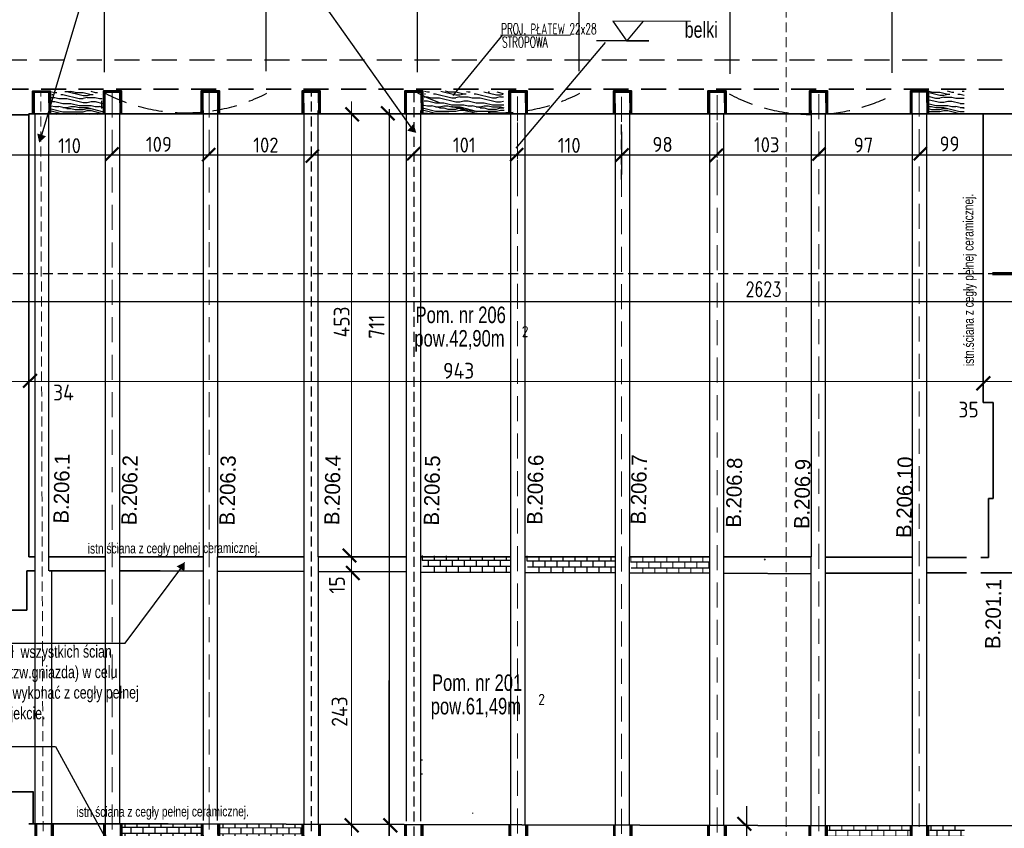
# Model space of a CAD drawing. Header units: millimetres. Extents: x 5545 to 136433, y -146986 to -36607.
# Tile 112 of 159: x 35951 to 36951, y -50574 to -49752. Entities that reach past the tile are written whole.
import ezdxf

# ---------------------------------------------------------------- set-up
doc = ezdxf.new("R2010")
doc.units = ezdxf.units.MM
doc.header["$LTSCALE"] = 8
doc.linetypes.add('VERDECKT', pattern=[9.525, 6.35, -3.175])
for name, color, linetype in [('3 OKNA I DRZWI', 4, 'Continuous'), ('5 WYMIAROWANIE', 253, 'Continuous'), ('Arc_opisy', 18, 'Continuous'), ('WYMIARY', 9, 'Continuous')]:
    doc.layers.add(name, color=color, linetype=linetype)
doc.layers.add('cegły_Nr_Pióra__61', color=7, linetype='Continuous', lineweight=20, true_color=0x6a6a6a)
doc.layers.add('Standard', color=7, linetype='Continuous', lineweight=25)
doc.styles.add('c20', font='simplex.shx', dxfattribs={"width": 0.7})
doc.styles.add('ISOCP', font='ISOCP.SHX')
doc.styles.add('TXT100', font='bikroms.shx', dxfattribs={"width": 0.75, "height": 20})
doc.styles.add('TXT50', font='bikroms.shx', dxfattribs={"width": 0.75, "height": 10})
doc.dimstyles.new('Kopia c20_50.1', dxfattribs={"dimscale": 0.5, "dimtxt": 30, "dimasz": 20, "dimexe": 1.25, "dimexo": 0.625, "dimgap": 6, "dimtad": 1, "dimdec": 1, "dimrnd": 0.5, "dimtxsty": 'c20', "dimblk": 'ARCHTICK', "dimcen": 0, "dimse1": 1, "dimse2": 1, "dimclrt": 256, "dimadec": 0, "dimazin": 0, "dimtfac": 1, "dimtdec": 1, "dimtix": 1, "dimtmove": 1, "dimatfit": 3, "dimldrblk": 'ARCHTICK', "dimfxl": 1, "dimtfill": 1, "dimtfillclr": 2, "dimarcsym": 0})

# ---------------------------------------------------------------- blocks, each defined once
blk = doc.blocks.new('_ArchTick')
at = {"color": 0, "linetype": 'ByBlock', "const_width": 0.15}
blk.add_lwpolyline([(-0.5, -0.5), (0.5, 0.5)], dxfattribs=at)
blk = doc.blocks.new('*D19728')
at = {"layer": 'Arc_opisy', "color": 0, "linetype": 'ByBlock', "lineweight": -2, "ltscale": 0.2}
blk.add_line((35430.6, -50037.9), (38053.8, -50037.9), dxfattribs=at)
at = {"layer": 'Defpoints', "color": 0}
for p in [(35430.6, -49822.7), (38053.8, -49822.5), (38053.8, -50037.9)]:
    blk.add_point(p, dxfattribs=at)
at = {"layer": 'Arc_opisy', "color": 0, "linetype": 'ByBlock', "lineweight": -2, "xscale": 10, "yscale": 10, "zscale": 10, "rotation": 180}
blk.add_blockref('_ArchTick', (35430.6, -50037.9), dxfattribs=at)
at = {"layer": 'Arc_opisy', "color": 0, "linetype": 'ByBlock', "lineweight": -2, "xscale": 10, "yscale": 10, "zscale": 10}
blk.add_blockref('_ArchTick', (38053.8, -50037.9), dxfattribs=at)
at = {"layer": 'Arc_opisy', "lineweight": 25, "ltscale": 0.1, "insert": (36706.1, -50025.6), "char_height": 15, "attachment_point": 5, "style": 'c20', "bg_fill": 3, "box_fill_scale": 1.1, "bg_fill_color": 256, "bg_fill_true_color": 13158600, "bg_fill_transparency": 0}
blk.add_mtext('2623', dxfattribs=at)
blk = doc.blocks.new('G$C2D5568B3')
at = {"layer": '5 WYMIAROWANIE', "lineweight": 15}
blk.add_hatch(color=7, dxfattribs=at).paths.add_polyline_path([(4.7, 8.2), (0, 0), (9.5, 0.1)])
blk = doc.blocks.new('G$CB5EE3834')
at = {"layer": 'Arc_opisy', "lineweight": 25, "ltscale": 0.2}
blk.add_blockref('G$C2D5568B3', (0, 0), dxfattribs=at)
blk = doc.blocks.new('G$C1A704194')
at = {"layer": 'Arc_opisy', "lineweight": 25, "ltscale": 0.2, "rotation": 43.91907581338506}
blk.add_blockref('G$CB5EE3834', (2.4, 0), dxfattribs=at)

msp = doc.modelspace()

# ---------------------------------------------------------------- hatches: boundary and pattern name
at = {"layer": 'Standard', "lineweight": 20, "ltscale": 0.5}
h = msp.add_hatch(dxfattribs=at)
h.set_pattern_fill('AR-B816C', color=250, scale=0.03, style=0)
h.set_pattern_definition([(0, (-813.57, -27.6597), (6.096, 6.096), [11.90625, -0.28575]), (0, (-819.666, -27.374), (6.096, 6.096), [11.90625, -0.28575]), (90, (-813.57, -27.6597), (-6.096, 6.096), [-6.38175, 5.81025]), (90, (-813.8555, -27.6597), (-6.096, 6.096), [-6.38175, 5.81025])])
h.paths.add_polyline_path([(36448.326, -50312.642), (36449.107, -50298.246), (36358.805, -50296.151), (36360.705, -50312.384)])
h = msp.add_hatch(dxfattribs=at)
h.set_pattern_fill('AR-B816C', color=250, scale=0.03, style=0)
h.set_pattern_definition([(0, (-707.229, -28.2126), (6.096, 6.096), [11.90625, -0.28575]), (0, (-713.325, -27.927), (6.096, 6.096), [11.90625, -0.28575]), (90, (-707.229, -28.2126), (-6.096, 6.096), [-6.38175, 5.81025]), (90, (-707.5145, -28.2126), (-6.096, 6.096), [-6.38175, 5.81025])])
h.paths.add_polyline_path([(36554.667, -50313.195), (36555.448, -50298.799), (36465.146, -50296.704), (36467.046, -50312.937)])
h = msp.add_hatch(dxfattribs=at)
h.set_pattern_fill('AR-B816C', color=250, scale=0.03, style=0)
h.set_pattern_definition([(0, (-601.745, -29.1894), (6.096, 6.096), [11.90625, -0.28575]), (0, (-607.841, -28.9037), (6.096, 6.096), [11.90625, -0.28575]), (90, (-601.745, -29.1894), (-6.096, 6.096), [-6.38175, 5.81025]), (90, (-602.0307, -29.1894), (-6.096, 6.096), [-6.38175, 5.81025])])
h.paths.add_polyline_path([(36651.587, -50313.436), (36651.422, -50298.163), (36570.63, -50297.681), (36572.529, -50313.914)])
h = msp.add_hatch(dxfattribs=at)
h.set_pattern_fill('AR-B816C', color=250, scale=0.03, style=0)
h.set_pattern_definition([(0, (-1115.696, -299.0084), (6.096, 6.096), [11.90625, -0.28575]), (0, (-1121.792, -298.7226), (6.096, 6.096), [11.90625, -0.28575]), (90, (-1115.696, -299.0084), (-6.096, 6.096), [-6.38175, 5.81025]), (90, (-1115.9815, -299.0084), (-6.096, 6.096), [-6.38175, 5.81025])])
h.paths.add_polyline_path([(36134.15, -50601.248), (36134.975, -50569.958), (36054.645, -50568.637), (36054.233, -50600.257)])
h = msp.add_hatch(dxfattribs=at)
h.set_pattern_fill('AR-B816C', color=250, scale=0.03, style=0)
h.set_pattern_definition([(0, (-1015.917, -299.526), (6.096, 6.096), [11.90625, -0.28575]), (0, (-1022.013, -299.24), (6.096, 6.096), [11.90625, -0.28575]), (90, (-1015.917, -299.526), (-6.096, 6.096), [-6.38175, 5.81025]), (90, (-1016.203, -299.526), (-6.096, 6.096), [-6.38175, 5.81025])])
h.paths.add_polyline_path([(36237.457, -50601.569), (36237.853, -50570.527), (36154.424, -50569.154), (36154.011, -50600.774)])
h = msp.add_hatch(dxfattribs=at)
h.set_pattern_fill('AR-B816C', color=250, scale=0.03, style=0)
h.set_pattern_definition([(0, (-399.6185, -302.08), (6.096, 6.096), [11.90625, -0.28575]), (0, (-405.7145, -301.794), (6.096, 6.096), [11.90625, -0.28575]), (90, (-399.6185, -302.08), (-6.096, 6.096), [-6.38175, 5.81025]), (90, (-399.904, -302.08), (-6.096, 6.096), [-6.38175, 5.81025])])
h.paths.add_polyline_path([(36855.346, -50592.643), (36856.271, -50571.772), (36772.757, -50570.571), (36770.806, -50592.511)])
h = msp.add_hatch(dxfattribs=at)
h.set_pattern_fill('AR-B816C', color=250, scale=0.03, style=0)
h.set_pattern_definition([(0, (-296.7077, -302.198), (6.096, 6.096), [11.90625, -0.28575]), (0, (-302.8037, -301.912), (6.096, 6.096), [11.90625, -0.28575]), (90, (-296.7077, -302.198), (-6.096, 6.096), [-6.38175, 5.81025]), (90, (-296.9934, -302.198), (-6.096, 6.096), [-6.38175, 5.81025])])
h.paths.add_polyline_path([(36909.715, -50592.711), (36910.772, -50571.444), (36875.667, -50570.689), (36873.717, -50592.629)])

# ---------------------------------------------------------------- linework, layer by layer
at = {"color": 250, "linetype": 'ByBlock', "lineweight": 50}
for p, q in [((35968.053, -50111.839), (35954.285, -50125.607)), ((36936.558, -50114.245), (36922.79, -50128.014)), ((36292.651, -50303.154), (36278.883, -50289.385)), ((36296.001, -50320.867), (36282.233, -50307.098)), ((36294.822, -50577.48), (36281.054, -50563.711)), ((36334.107, -50577.524), (36320.338, -50563.756)), ((36693.651, -50575.87), (36679.883, -50562.102))]:
    msp.add_line(p, q, dxfattribs=at)
at = {"layer": '3 OKNA I DRZWI', "color": 250, "lineweight": 25}
for p, q in [((36632.131, -49753.432), (36553.267, -49752.987)), ((36553.267, -49752.987), (36567.444, -49773.235)), ((36567.444, -49773.235), (36584.339, -49752.987))]:
    msp.add_line(p, q, dxfattribs=at)
at = {"layer": 'Arc_opisy', "color": 250, "lineweight": 20, "ltscale": 0.5}
msp.add_line((36439.149, -49767.39), (36510.343, -49767.39), dxfattribs=at)
at = {"layer": 'Arc_opisy', "color": 250, "lineweight": 25, "ltscale": 0.2}
for p, q in [((36589.797, -49773.137), (36536.503, -49773.137)), ((36567.479, -49773.137), (36589.797, -49773.137)), ((36325.955, -50583.076), (36325.955, -50423.214)), ((36688.887, -50550.95), (36689.527, -51378.988))]:
    msp.add_line(p, q, dxfattribs=at)
at = {"layer": 'Arc_opisy', "color": 250, "lineweight": 25, "ltscale": 0.1}
for p, q in [((36058.008, -50385.311), (36117.38, -50305.465)), ((35593.18, -50385.311), (36058.008, -50385.311)), ((35595.501, -50490.298), (35987.091, -50490.298)), ((35987.091, -50490.298), (36046.819, -50599.581))]:
    msp.add_line(p, q, dxfattribs=at)
at = {"layer": 'Arc_opisy', "color": 250, "lineweight": 40, "ltscale": 0.5}
for points in [[(35984.343, -50568.532), (35984.343, -50592.021), (35966.643, -50592.021), (35966.643, -50568.532)], [(36054.218, -50568.782), (36054.218, -50592.272), (36036.519, -50592.272), (36036.519, -50568.782)], [(36153.4, -50569.01), (36153.4, -50592.5), (36135.701, -50592.5), (36135.701, -50569.01)], [(36255.722, -50569.358), (36255.722, -50592.848), (36238.022, -50592.848), (36238.022, -50569.358)], [(36359.863, -50569.792), (36359.863, -50593.281), (36342.164, -50593.281), (36342.164, -50569.792)], [(36466.066, -50569.856), (36466.066, -50593.346), (36448.367, -50593.346), (36448.367, -50569.856)], [(36572.185, -50570.422), (36572.185, -50593.4), (36554.486, -50593.4), (36554.486, -50570.364)], [(36667.916, -50570.812), (36667.916, -50593.256), (36650.217, -50593.256), (36650.217, -50570.754)], [(36770.633, -50570.897), (36770.633, -50593.908), (36752.934, -50593.908), (36752.934, -50570.895)], [(36873.623, -50570.908), (36873.623, -50593.395), (36855.924, -50593.395), (36855.924, -50570.906)]]:
    msp.add_lwpolyline(points, dxfattribs=at)
at = {"layer": 'Arc_opisy', "color": 250, "lineweight": 25, "ltscale": 0.5}
for points in [[(35982.757, -50568.532), (35982.807, -50590.733), (35968.304, -50590.826), (35968.022, -50568.532)], [(36052.632, -50568.782), (36052.682, -50590.983), (36038.179, -50591.077), (36037.898, -50568.782)], [(36151.814, -50569.01), (36151.864, -50591.212), (36137.361, -50591.305), (36137.08, -50569.01)], [(36254.136, -50569.358), (36254.186, -50591.56), (36239.683, -50591.653), (36239.402, -50569.358)], [(36358.278, -50569.792), (36358.328, -50591.993), (36343.824, -50592.086), (36343.543, -50569.792)], [(36464.481, -50569.856), (36464.53, -50592.058), (36450.027, -50592.151), (36449.746, -50569.856)], [(36570.399, -50569.911), (36570.449, -50592.112), (36555.945, -50592.206), (36555.664, -50569.911)], [(36666.333, -50570.807), (36666.381, -50591.968), (36651.877, -50592.061), (36651.609, -50570.759)], [(36769.048, -50570.896), (36769.097, -50592.62), (36754.594, -50592.713), (36754.319, -50570.895)], [(36872.04, -50570.908), (36872.088, -50592.107), (36857.584, -50592.2), (36857.316, -50570.906)]]:
    msp.add_lwpolyline(points, dxfattribs=at)
at = {"layer": 'Standard', "color": 250, "linetype": 'VERDECKT', "lineweight": 25, "ltscale": 0.5}
msp.add_line((38091.634, -49792.653), (35399.883, -49792.653), dxfattribs=at)
at = {"layer": 'Standard', "color": 250, "lineweight": 20}
msp.add_line((35435.709, -50119.237), (38036.988, -50119.237), dxfattribs=at)
at = {"layer": 'Standard', "color": 250, "lineweight": 35}
for p, q in [((36929.522, -50140.566), (36939.496, -50140.566)), ((36929.522, -50140.566), (36939.496, -50140.566)), ((36939.496, -50140.566), (36939.496, -50238.466)), ((36939.496, -50140.566), (36939.496, -50238.466)), ((36934.941, -50298.286), (36934.941, -50238.466)), ((36934.941, -50238.466), (36939.496, -50238.466)), ((36934.941, -50298.286), (36934.941, -50238.466)), ((36934.941, -50238.466), (36939.496, -50238.466)), ((35960.005, -50297.472), (35965.501, -50297.472)), ((35960.005, -50297.472), (35965.501, -50297.472)), ((35961.63, -50297.472), (35966.372, -50297.472)), ((35961.63, -50297.472), (35966.372, -50297.472)), ((35980.792, -50297.472), (36038.101, -50297.472)), ((35980.792, -50297.472), (36038.101, -50297.472)), ((36052.224, -50297.472), (36093.446, -50297.472)), ((36052.224, -50297.472), (36093.446, -50297.472)), ((36093.446, -50297.472), (36137.527, -50297.477)), ((36093.446, -50297.472), (36137.527, -50297.477)), ((36151.482, -50297.48), (36239.593, -50297.495)), ((36151.482, -50297.48), (36239.593, -50297.495)), ((36254.083, -50297.498), (36343.748, -50297.513)), ((36254.083, -50297.498), (36343.748, -50297.513)), ((36358.223, -50297.515), (36449.893, -50297.531)), ((36358.223, -50297.515), (36449.893, -50297.531)), ((36464.442, -50297.533), (36555.563, -50297.548)), ((36464.442, -50297.533), (36555.563, -50297.548)), ((36570.636, -50297.551), (36651.936, -50297.565)), ((36570.636, -50297.551), (36651.936, -50297.565)), ((36665.996, -50297.485), (36754.793, -50297.772)), ((36665.996, -50297.485), (36754.793, -50297.772)), ((36769.543, -50297.816), (36857.908, -50298.093)), ((36769.543, -50297.816), (36857.908, -50298.093)), ((36872.217, -50298.137), (36912.587, -50298.217)), ((36872.217, -50298.137), (36912.587, -50298.217)), ((36927.007, -50298.261), (36934.941, -50298.286)), ((36927.007, -50298.261), (36934.941, -50298.286)), ((35957.887, -50311.944), (35957.887, -50351.985)), ((35957.887, -50311.944), (35957.887, -50351.985)), ((35965.501, -50311.944), (35957.887, -50311.944)), ((35965.501, -50311.944), (35957.887, -50311.944)), ((35966.372, -50311.944), (35963.122, -50311.944)), ((35966.372, -50311.944), (35963.122, -50311.944)), ((36026.858, -50311.944), (35980.792, -50311.944)), ((36037.335, -50311.944), (35980.792, -50311.944)), ((36093.446, -50311.944), (36052.565, -50311.944)), ((36093.446, -50311.944), (36052.565, -50311.944)), ((36137.493, -50312.09), (36093.446, -50311.944)), ((36137.493, -50312.09), (36093.446, -50311.944)), ((36239.776, -50312.536), (36151.737, -50312.15)), ((36239.776, -50312.536), (36151.737, -50312.15)), ((36343.803, -50312.974), (36254.204, -50312.595)), ((36343.803, -50312.974), (36254.204, -50312.595)), ((36449.81, -50313.419), (36358.223, -50313.033)), ((36449.81, -50313.419), (36358.223, -50313.033)), ((36555.829, -50313.869), (36464.3, -50313.479)), ((36555.829, -50313.869), (36464.3, -50313.479)), ((36652.021, -50314.281), (36570.583, -50313.928)), ((36652.021, -50314.281), (36570.583, -50313.928)), ((36754.844, -50314.722), (36666.315, -50314.34)), ((36754.844, -50314.722), (36666.315, -50314.34)), ((36857.363, -50314.069), (36769.713, -50314.275)), ((36857.363, -50314.069), (36769.713, -50314.275)), ((36912.587, -50313.977), (36872.429, -50314.036)), ((36912.587, -50313.977), (36872.429, -50314.036)), ((37302.351, -50313.08), (36927.007, -50313.944)), ((37302.351, -50313.08), (36927.007, -50313.944)), ((35957.887, -50351.985), (35900.48, -50351.985)), ((35957.887, -50351.985), (35900.48, -50351.985)), ((35925.548, -50536.353), (35964.736, -50536.353)), ((35925.548, -50536.353), (35964.736, -50536.353)), ((35964.493, -50536.353), (35964.493, -50568.916)), ((35964.493, -50536.353), (35964.493, -50568.916)), ((35960.137, -50568.916), (36101.545, -50568.916)), ((35960.137, -50568.916), (36101.545, -50568.916)), ((36700.421, -50570.887), (36101.545, -50568.916)), ((36700.421, -50570.887), (36101.545, -50568.916)), ((38036.134, -50571.037), (36700.421, -50570.887)), ((38036.134, -50571.037), (36700.421, -50570.887))]:
    msp.add_line(p, q, dxfattribs=at)
at = {"layer": 'Standard', "color": 250, "lineweight": 25, "ltscale": 2}
for p, q in [((36137.378, -50565.56), (36137.378, -50297.477)), ((36137.378, -50565.56), (36137.378, -50297.477)), ((36151.798, -50565.608), (36151.798, -50297.48)), ((36151.798, -50565.608), (36151.798, -50297.48)), ((36239.776, -50569.557), (36239.776, -50297.495)), ((36239.776, -50569.557), (36239.776, -50297.495)), ((36254.196, -50569.092), (36254.196, -50297.498)), ((36343.803, -50566.267), (36343.803, -50297.513)), ((36343.803, -50566.267), (36343.803, -50297.513)), ((36358.223, -50566.315), (36358.223, -50297.515)), ((36358.223, -50566.315), (36358.223, -50297.515)), ((36449.791, -50570.077), (36449.791, -50297.531)), ((36464.211, -50569.878), (36464.211, -50297.533)), ((36464.211, -50569.878), (36464.211, -50297.533)), ((36555.826, -50570.367), (36555.826, -50297.548)), ((36555.826, -50570.367), (36555.826, -50297.548)), ((36570.246, -50570.415), (36570.246, -50297.551)), ((36570.246, -50570.415), (36570.246, -50297.551)), ((36651.714, -50570.76), (36651.714, -50297.565)), ((36651.714, -50570.76), (36651.714, -50297.565)), ((36666.134, -50570.807), (36666.134, -50297.567)), ((36666.134, -50570.807), (36666.134, -50297.567)), ((36754.811, -50570.895), (36754.811, -50297.772)), ((36754.811, -50570.895), (36754.811, -50297.772)), ((36769.231, -50570.661), (36769.231, -50297.816)), ((36857.793, -50570.853), (36857.793, -50298.093)), ((36857.793, -50570.853), (36857.793, -50298.093)), ((36872.213, -50571.035), (36872.213, -50298.137)), ((36872.213, -50571.035), (36872.213, -50298.137)), ((35983.532, -50571.618), (35983.532, -50311.944)), ((35983.532, -50571.618), (35983.532, -50311.944)), ((36042.796, -50397.48), (36042.796, -50394.006)), ((36042.796, -50397.48), (36042.796, -50394.006)), ((36359.742, -50504.251), (36357.865, -50504.251)), ((36359.742, -50504.251), (36357.865, -50504.251)), ((36359.742, -50518.671), (36357.865, -50518.671)), ((36359.742, -50518.671), (36357.865, -50518.671)), ((36410.931, -50558.442), (36410.931, -50557.741)), ((36410.931, -50558.442), (36410.931, -50557.741))]:
    msp.add_line(p, q, dxfattribs=at)
at = {"layer": 'Standard', "color": 250, "lineweight": 25}
msp.add_line((36707.903, -50299.677), (36706.951, -50300.953), dxfattribs=at)
msp.add_line((36707.903, -50299.677), (36706.951, -50300.953), dxfattribs=at)

# ---------------------------------------------------------------- block references
at = {"layer": 'Arc_opisy', "lineweight": 25, "ltscale": 0.2, "rotation": 282.6717922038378}
msp.add_blockref('G$C1A704194', (36109.553, -50304.92), dxfattribs=at)

# ---------------------------------------------------------------- texts
at = {"layer": '3 OKNA I DRZWI', "color": 250, "lineweight": 25, "style": 'TXT100', "width": 0.75}
msp.add_text('belki', height=16.2822, dxfattribs=at).set_placement((36626.226, -49769.868))
at = {"layer": 'Arc_opisy', "color": 250, "style": 'c20', "width": 0.6}
for s, p in [('PROJ. PŁATEW 22x28', (36439.778, -49766.386)), ('STROPOWA', (36440.639, -49779.851))]:
    msp.add_text(s, height=11, dxfattribs=at).set_placement(p)
at = {"layer": 'cegły_Nr_Pióra__61', "color": 250, "lineweight": 25, "ltscale": 50, "attachment_point": 1, "rotation": 0.206287, "style": 'TXT50'}
for s, insert, char_height, width in [('{\\C0;istn.ściana z cegły pełnej ceramicznej. \\P}', (36019.873, -50283.975), 10.3, 280.32086), ('{\\C0;\\P\\H1.25x;Proj. Przemurowanie w razie potrzeby do pięciu warstw cegieł  wszystkich ścian poprzecznych w rejonie oparcia belek stropowych na murze (tzw.gniazda) w celu stabilnego przeniesienia obciążeń na ściany. Przemurowanie wykonać z cegły pełnej ceramicznej na zaprawie historycznej. Całość wg.opisu w projekcie.\\P\\P}', (35601.055, -50372.422), 10, 504.60816), ('{\\C0;istn.ściana z cegły pełnej ceramicznej. \\P}', (36008.427, -50551.718), 10.3, 280.32086)]:
    msp.add_mtext(s, dxfattribs=dict(at, insert=insert, char_height=char_height, width=width))
at = {"layer": 'Standard', "color": 250, "linetype": 'Continuous', "lineweight": 35, "style": 'TXT50', "width": 0.75}
for s, height, p in [('pow.42,90m', 16.7843, (36351.604, -50083.845)), ('Pom. nr 201 ', 16.78429, (36369.54, -50433.922)), ('pow.61,49m', 16.7843, (36368.283, -50457.787))]:
    msp.add_text(s, height=height, dxfattribs=at).set_placement(p)
at = {"layer": 'Standard', "color": 250, "linetype": 'Continuous', "lineweight": 35, "style": 'ISOCP'}
for p in [(36460.716, -50074.297), (36477.395, -50448.239)]:
    msp.add_text('2', height=11.329, dxfattribs=at).set_placement(p)
at = {"layer": 'Standard', "color": 250, "linetype": 'Continuous', "lineweight": 25, "style": 'ISOCP'}
for s, p in [('943', (36380.838, -50116.427)), ('34', (35984.705, -50138.616)), ('35', (36904.296, -50155.957))]:
    msp.add_text(s, height=16.05, dxfattribs=at).set_placement(p)
for s, p in [('15', (36281.068, -50335.067)), ('243', (36283.615, -50470.342))]:
    msp.add_text(s, height=16.05, rotation=90, dxfattribs=at).set_placement(p)
at = {"layer": 'WYMIARY', "color": 250, "char_height": 15.45, "attachment_point": 1, "rotation": 88.91764}
for s, insert in [('B.206.1', (35984.885, -50263.539)), ('B.206.2', (36053.921, -50265.29)), ('B.206.3', (36153.464, -50265.512)), ('B.206.4', (36259.995, -50265.186)), ('B.206.5', (36361.113, -50265.569)), ('B.206.6', (36466.049, -50264.791)), ('B.206.7', (36571.153, -50264.554)), ('B.206.8', (36667.98, -50267.77)), ('B.206.9', (36737.288, -50269.108)), ('B.206.10', (36841.011, -50278.225)), ('B.201.1', (36931.22, -50391.194))]:
    msp.add_mtext_dynamic_manual_height_columns(s, width=1617.92511, gutter_width=12.5, heights=[0], dxfattribs=dict(at, insert=insert)).dxf.set("width", 1666.46286)

# ---------------------------------------------------------------- dimensions: what is measured, and where the dimension line sits
at = {"layer": 'Arc_opisy', "color": 250, "linetype": 'ByBlock', "lineweight": 25, "ltscale": 0.2}
dim = msp.add_linear_dim(base=(38053.776, -50037.891), p1=(35430.63, -49822.747), p2=(38053.776, -49822.526), dimstyle='Kopia c20_50.1', dxfattribs=at)
dim.commit()
dim.dimension.update_dxf_attribs({"geometry": '*D19728', "text_midpoint": (36706.131, -50036.107), "dimtype": 160})

# ---------------------------------------------------------------- next in the draw order: hatches: boundary and pattern name
at = {"layer": 'Arc_opisy', "lineweight": 25, "ltscale": 0.2}
h = msp.add_hatch(dxfattribs=at)
h.set_pattern_fill('panel', color=250, scale=41.2, style=0, pattern_type=2)
h.set_pattern_definition([(0, (-2778.768, -1710.096), (0, 41.2), [8.24, -12.36, 4.12, -16.48]), (0, (-2749.928, -1709.066), (0, 41.2), [8.24, -32.96]), (0, (-2754.048, -1707.006), (0, 41.2), [4.12, -37.08]), (0, (-2776.708, -1705.976), (0, 41.2), [2.06, -28.84, 2.06, -8.24]), (0, (-2762.288, -1703.916), (0, 41.2), [8.24, -12.36, 2.06, -18.54]), (0, (-2772.588, -1702.886), (0, 41.2), [6.18, -35.02]), (0, (-2762.288, -1701.856), (0, 41.2), [12.36, -28.84]), (0, (-2774.648, -1700.826), (0, 41.2), [8.24, -32.96]), (0, (-2758.168, -1699.796), (0, 41.2), [20.6, -20.6]), (0, (-2770.528, -1697.736), (0, 41.2), [4.12, -12.36, 8.24, -16.48]), (0, (-2741.688, -1696.706), (0, 41.2), [8.24, -32.96]), (0, (-2749.928, -1695.676), (0, 41.2), [4.12, -37.08]), (0, (-2758.168, -1694.646), (0, 41.2), [4.12, -37.08]), (0, (-2778.768, -1693.616), (0, 41.2), [8.24, -32.96]), (0, (-2758.168, -1692.586), (0, 41.2), [8.24, -32.96]), (0, (-2758.168, -1690.526), (0, 41.2), [8.24, -8.24, 8.24, -16.48]), (0, (-2766.408, -1688.466), (0, 41.2), [4.12, -20.6, 8.24, -8.24]), (0, (-2758.168, -1687.436), (0, 41.2), [12.36, -28.84]), (0, (-2758.168, -1685.376), (0, 41.2), [8.24, -32.96]), (0, (-2774.648, -1684.346), (0, 41.2), [12.36, -16.48, 4.12, -8.24]), (0, (-2774.648, -1682.286), (0, 41.2), [20.6, -20.6]), (0, (-2749.928, -1681.256), (0, 41.2), [4.12, -37.08]), (0, (-2762.288, -1680.226), (0, 41.2), [8.24, -32.96]), (0, (-2770.528, -1679.196), (0, 41.2), [4.12, -16.48, 4.12, -16.48]), (0, (-2774.648, -1678.166), (0, 41.2), [4.12, -12.36, 8.24, -16.48]), (0, (-2766.408, -1677.136), (0, 41.2), [4.12, -20.6, 4.12, -12.36]), (0, (-2758.168, -1676.106), (0, 41.2), [12.36, -28.84]), (0, (-2774.648, -1674.046), (0, 41.2), [8.24, -32.96]), (0, (-2754.048, -1673.016), (0, 41.2), [4.12, -37.08]), (0, (-2745.808, -1671.986), (0, 41.2), [4.12, -37.08]), (14.036243, (-2749.928, -1707.006), (41.2, -2e-09), [4.2436, -165.628348]), (14.036243, (-2745.808, -1697.736), (41.2, -2e-09), [4.2436, -165.628348]), (14.036243, (-2749.928, -1673.016), (41.2, -2e-09), [4.2436, -165.628348]), (14.036243, (-2762.288, -1688.466), (41.2, -2e-09), [4.2436, -165.628348]), (14.036243, (-2754.048, -1682.286), (41.2, -2e-09), [4.2436, -165.628348]), (14.036243, (-2749.928, -1685.376), (41.2, -2e-09), [4.2436, -165.628348]), (14.036243, (-2770.528, -1678.166), (41.2, -2e-09), [4.2436, -165.628348]), (14.036243, (-2754.048, -1680.226), (41.2, -2e-09), [4.2436, -165.628348]), (14.036243, (-2745.808, -1695.676), (41.2, -2e-09), [8.4872, -161.384748]), (14.036243, (-2749.928, -1692.586), (41.2, -2e-09), [8.4872, -161.384748]), (14.036243, (-2749.928, -1690.526), (41.2, -2e-09), [8.4872, -161.384748]), (165.963757, (-2762.288, -1703.916), (-41.2, -2e-09), [4.2436, -8.4872, 4.2436, -152.897548]), (165.963757, (-2770.528, -1697.736), (-41.2, -2e-09), [4.2436, -165.628348]), (165.963757, (-2770.528, -1679.196), (-41.2, -2e-09), [8.4872, -161.384748]), (194.036243, (-2749.928, -1709.066), (-41.2, 2e-09), [4.2436, -165.628348]), (345.963757, (-2741.688, -1709.066), (41.2, 2e-09), [4.2436, -165.628348]), (345.963757, (-2754.048, -1694.646), (41.2, 2e-09), [4.2436, -165.628348]), (345.963757, (-2745.808, -1687.436), (41.2, 2e-09), [4.2436, -165.628348]), (345.963757, (-2762.288, -1684.346), (41.2, 2e-09), [4.2436, -165.628348]), (345.963757, (-2766.408, -1679.196), (41.2, 2e-09), [4.2436, -165.628348]), (345.963757, (-2762.288, -1677.136), (41.2, 2e-09), [4.2436, -165.628348]), (345.963757, (-2762.288, -1684.346), (41.2, 2e-09), [4.2436, -165.628348]), (345.963757, (-2749.928, -1678.166), (41.2, 2e-09), [16.9744, -152.897548]), (345.963757, (-2774.648, -1705.976), (41.2, 2e-09), [16.9744, -152.897548]), (345.963757, (-2770.528, -1702.886), (41.2, 2e-09), [16.9744, -152.897548]), (345.963757, (-2766.408, -1700.826), (41.2, 2e-09), [4.2436, -8.4872, 8.4872, -148.653948]), (345.963757, (-2766.408, -1697.736), (41.2, 2e-09), [8.4872, -8.4872, 8.4872, -144.410348]), (345.963757, (-2770.528, -1693.616), (41.2, 2e-09), [16.9744, -152.897548]), (345.963757, (-2774.648, -1690.526), (41.2, 2e-09), [16.9744, -152.897548]), (345.963757, (-2774.648, -1688.466), (41.2, 2e-09), [16.9744, -152.897548]), (345.963757, (-2745.808, -1676.106), (41.2, 2e-09), [4.2436, -165.628348]), (345.963768, (-2741.688, -1671.986), (41.2, 7.9e-06), [8.4872, -161.384748]), (345.963768, (-2766.408, -1674.046), (41.2, 7.9e-06), [8.4872, -161.384748]), (345.963758, (-2770.528, -1710.096), (41.2, 7e-07), [16.9744, -152.897548]), (345.963758, (-2745.808, -1681.256), (41.2, 7e-07), [12.7308, -157.141148]), (345.963758, (-2741.688, -1684.346), (41.2, 7e-07), [25.4616, -144.410348])])
h.paths.add_polyline_path([(35983.366, -49824.497), (35982.416, -49847.596), (36037.258, -49847.58), (36033.174, -49824.304)])
h = msp.add_hatch(dxfattribs=at)
h.set_pattern_fill('panel', color=250, scale=41.2, style=0, pattern_type=2)
h.set_pattern_definition([(0, (-2400.15, -1709.44), (0, 41.2), [8.24, -12.36, 4.12, -16.48]), (0, (-2371.31, -1708.41), (0, 41.2), [8.24, -32.96]), (0, (-2375.43, -1706.35), (0, 41.2), [4.12, -37.08]), (0, (-2398.09, -1705.32), (0, 41.2), [2.06, -28.84, 2.06, -8.24]), (0, (-2383.67, -1703.26), (0, 41.2), [8.24, -12.36, 2.06, -18.54]), (0, (-2393.97, -1702.23), (0, 41.2), [6.18, -35.02]), (0, (-2383.67, -1701.2), (0, 41.2), [12.36, -28.84]), (0, (-2396.03, -1700.17), (0, 41.2), [8.24, -32.96]), (0, (-2379.55, -1699.14), (0, 41.2), [20.6, -20.6]), (0, (-2391.91, -1697.08), (0, 41.2), [4.12, -12.36, 8.24, -16.48]), (0, (-2363.07, -1696.05), (0, 41.2), [8.24, -32.96]), (0, (-2371.31, -1695.02), (0, 41.2), [4.12, -37.08]), (0, (-2379.55, -1693.99), (0, 41.2), [4.12, -37.08]), (0, (-2400.15, -1692.96), (0, 41.2), [8.24, -32.96]), (0, (-2379.55, -1691.93), (0, 41.2), [8.24, -32.96]), (0, (-2379.55, -1689.87), (0, 41.2), [8.24, -8.24, 8.24, -16.48]), (0, (-2387.79, -1687.81), (0, 41.2), [4.12, -20.6, 8.24, -8.24]), (0, (-2379.55, -1686.78), (0, 41.2), [12.36, -28.84]), (0, (-2379.55, -1684.72), (0, 41.2), [8.24, -32.96]), (0, (-2396.03, -1683.69), (0, 41.2), [12.36, -16.48, 4.12, -8.24]), (0, (-2396.03, -1681.63), (0, 41.2), [20.6, -20.6]), (0, (-2371.31, -1680.6), (0, 41.2), [4.12, -37.08]), (0, (-2383.67, -1679.57), (0, 41.2), [8.24, -32.96]), (0, (-2391.91, -1678.54), (0, 41.2), [4.12, -16.48, 4.12, -16.48]), (0, (-2396.03, -1677.51), (0, 41.2), [4.12, -12.36, 8.24, -16.48]), (0, (-2387.79, -1676.48), (0, 41.2), [4.12, -20.6, 4.12, -12.36]), (0, (-2379.55, -1675.45), (0, 41.2), [12.36, -28.84]), (0, (-2396.03, -1673.39), (0, 41.2), [8.24, -32.96]), (0, (-2375.43, -1672.36), (0, 41.2), [4.12, -37.08]), (0, (-2367.19, -1671.33), (0, 41.2), [4.12, -37.08]), (14.036243, (-2371.31, -1706.352), (41.2, -2e-09), [4.2436, -165.628348]), (14.036243, (-2367.19, -1697.082), (41.2, -2e-09), [4.2436, -165.628348]), (14.036243, (-2371.31, -1672.362), (41.2, -2e-09), [4.2436, -165.628348]), (14.036243, (-2383.67, -1687.812), (41.2, -2e-09), [4.2436, -165.628348]), (14.036243, (-2375.43, -1681.632), (41.2, -2e-09), [4.2436, -165.628348]), (14.036243, (-2371.31, -1684.722), (41.2, -2e-09), [4.2436, -165.628348]), (14.036243, (-2391.91, -1677.512), (41.2, -2e-09), [4.2436, -165.628348]), (14.036243, (-2375.43, -1679.572), (41.2, -2e-09), [4.2436, -165.628348]), (14.036243, (-2367.19, -1695.022), (41.2, -2e-09), [8.4872, -161.384748]), (14.036243, (-2371.31, -1691.932), (41.2, -2e-09), [8.4872, -161.384748]), (14.036243, (-2371.31, -1689.872), (41.2, -2e-09), [8.4872, -161.384748]), (165.963757, (-2383.67, -1703.262), (-41.2, -2e-09), [4.2436, -8.4872, 4.2436, -152.897548]), (165.963757, (-2391.91, -1697.082), (-41.2, -2e-09), [4.2436, -165.628348]), (165.963757, (-2391.91, -1678.542), (-41.2, -2e-09), [8.4872, -161.384748]), (194.036243, (-2371.31, -1708.412), (-41.2, 2e-09), [4.2436, -165.628348]), (345.963757, (-2363.07, -1708.412), (41.2, 2e-09), [4.2436, -165.628348]), (345.963757, (-2375.43, -1693.992), (41.2, 2e-09), [4.2436, -165.628348]), (345.963757, (-2367.19, -1686.782), (41.2, 2e-09), [4.2436, -165.628348]), (345.963757, (-2383.67, -1683.692), (41.2, 2e-09), [4.2436, -165.628348]), (345.963757, (-2387.79, -1678.542), (41.2, 2e-09), [4.2436, -165.628348]), (345.963757, (-2383.67, -1676.482), (41.2, 2e-09), [4.2436, -165.628348]), (345.963757, (-2383.67, -1683.692), (41.2, 2e-09), [4.2436, -165.628348]), (345.963757, (-2371.31, -1677.512), (41.2, 2e-09), [16.9744, -152.897548]), (345.963757, (-2396.03, -1705.322), (41.2, 2e-09), [16.9744, -152.897548]), (345.963757, (-2391.91, -1702.232), (41.2, 2e-09), [16.9744, -152.897548]), (345.963757, (-2387.79, -1700.172), (41.2, 2e-09), [4.2436, -8.4872, 8.4872, -148.653948]), (345.963757, (-2387.79, -1697.082), (41.2, 2e-09), [8.4872, -8.4872, 8.4872, -144.410348]), (345.963757, (-2391.91, -1692.962), (41.2, 2e-09), [16.9744, -152.897548]), (345.963757, (-2396.03, -1689.872), (41.2, 2e-09), [16.9744, -152.897548]), (345.963757, (-2396.03, -1687.812), (41.2, 2e-09), [16.9744, -152.897548]), (345.963757, (-2367.19, -1675.452), (41.2, 2e-09), [4.2436, -165.628348]), (345.963768, (-2363.07, -1671.332), (41.2, 7.9e-06), [8.4872, -161.384748]), (345.963768, (-2387.79, -1673.392), (41.2, 7.9e-06), [8.4872, -161.384748]), (345.963758, (-2391.91, -1709.442), (41.2, 7e-07), [16.9744, -152.897548]), (345.963758, (-2367.19, -1680.602), (41.2, 7e-07), [12.7308, -157.141148]), (345.963758, (-2363.07, -1683.692), (41.2, 7e-07), [25.4616, -144.410348])])
h.paths.add_polyline_path([(36361.984, -49823.843), (36361.034, -49846.942), (36442.894, -49846.223), (36441.817, -49825.044)])
h = msp.add_hatch(dxfattribs=at)
h.set_pattern_fill('panel', color=250, scale=41.2, style=0, pattern_type=2)
h.set_pattern_definition([(0, (-1908.633, -1709.862), (0, 41.2), [8.24, -12.36, 4.12, -16.48]), (0, (-1879.793, -1708.832), (0, 41.2), [8.24, -32.96]), (0, (-1883.913, -1706.772), (0, 41.2), [4.12, -37.08]), (0, (-1906.573, -1705.742), (0, 41.2), [2.06, -28.84, 2.06, -8.24]), (0, (-1892.153, -1703.682), (0, 41.2), [8.24, -12.36, 2.06, -18.54]), (0, (-1902.453, -1702.652), (0, 41.2), [6.18, -35.02]), (0, (-1892.153, -1701.622), (0, 41.2), [12.36, -28.84]), (0, (-1904.513, -1700.592), (0, 41.2), [8.24, -32.96]), (0, (-1888.033, -1699.562), (0, 41.2), [20.6, -20.6]), (0, (-1900.393, -1697.502), (0, 41.2), [4.12, -12.36, 8.24, -16.48]), (0, (-1871.553, -1696.472), (0, 41.2), [8.24, -32.96]), (0, (-1879.793, -1695.442), (0, 41.2), [4.12, -37.08]), (0, (-1888.033, -1694.412), (0, 41.2), [4.12, -37.08]), (0, (-1908.633, -1693.382), (0, 41.2), [8.24, -32.96]), (0, (-1888.033, -1692.352), (0, 41.2), [8.24, -32.96]), (0, (-1888.033, -1690.292), (0, 41.2), [8.24, -8.24, 8.24, -16.48]), (0, (-1896.273, -1688.232), (0, 41.2), [4.12, -20.6, 8.24, -8.24]), (0, (-1888.033, -1687.202), (0, 41.2), [12.36, -28.84]), (0, (-1888.033, -1685.142), (0, 41.2), [8.24, -32.96]), (0, (-1904.513, -1684.112), (0, 41.2), [12.36, -16.48, 4.12, -8.24]), (0, (-1904.513, -1682.052), (0, 41.2), [20.6, -20.6]), (0, (-1879.793, -1681.022), (0, 41.2), [4.12, -37.08]), (0, (-1892.153, -1679.992), (0, 41.2), [8.24, -32.96]), (0, (-1900.393, -1678.962), (0, 41.2), [4.12, -16.48, 4.12, -16.48]), (0, (-1904.513, -1677.932), (0, 41.2), [4.12, -12.36, 8.24, -16.48]), (0, (-1896.273, -1676.902), (0, 41.2), [4.12, -20.6, 4.12, -12.36]), (0, (-1888.033, -1675.872), (0, 41.2), [12.36, -28.84]), (0, (-1904.513, -1673.812), (0, 41.2), [8.24, -32.96]), (0, (-1883.913, -1672.782), (0, 41.2), [4.12, -37.08]), (0, (-1875.673, -1671.752), (0, 41.2), [4.12, -37.08]), (14.036243, (-1879.793, -1706.772), (41.2, -2e-09), [4.2436, -165.628348]), (14.036243, (-1875.673, -1697.502), (41.2, -2e-09), [4.2436, -165.628348]), (14.036243, (-1879.793, -1672.782), (41.2, -2e-09), [4.2436, -165.628348]), (14.036243, (-1892.153, -1688.232), (41.2, -2e-09), [4.2436, -165.628348]), (14.036243, (-1883.913, -1682.052), (41.2, -2e-09), [4.2436, -165.628348]), (14.036243, (-1879.793, -1685.142), (41.2, -2e-09), [4.2436, -165.628348]), (14.036243, (-1900.393, -1677.932), (41.2, -2e-09), [4.2436, -165.628348]), (14.036243, (-1883.913, -1679.992), (41.2, -2e-09), [4.2436, -165.628348]), (14.036243, (-1875.673, -1695.442), (41.2, -2e-09), [8.4872, -161.384748]), (14.036243, (-1879.793, -1692.352), (41.2, -2e-09), [8.4872, -161.384748]), (14.036243, (-1879.793, -1690.292), (41.2, -2e-09), [8.4872, -161.384748]), (165.963757, (-1892.153, -1703.682), (-41.2, -2e-09), [4.2436, -8.4872, 4.2436, -152.897548]), (165.963757, (-1900.393, -1697.502), (-41.2, -2e-09), [4.2436, -165.628348]), (165.963757, (-1900.393, -1678.962), (-41.2, -2e-09), [8.4872, -161.384748]), (194.036243, (-1879.793, -1708.832), (-41.2, 2e-09), [4.2436, -165.628348]), (345.963757, (-1871.553, -1708.832), (41.2, 2e-09), [4.2436, -165.628348]), (345.963757, (-1883.913, -1694.412), (41.2, 2e-09), [4.2436, -165.628348]), (345.963757, (-1875.673, -1687.202), (41.2, 2e-09), [4.2436, -165.628348]), (345.963757, (-1892.153, -1684.112), (41.2, 2e-09), [4.2436, -165.628348]), (345.963757, (-1896.273, -1678.962), (41.2, 2e-09), [4.2436, -165.628348]), (345.963757, (-1892.153, -1676.902), (41.2, 2e-09), [4.2436, -165.628348]), (345.963757, (-1892.153, -1684.112), (41.2, 2e-09), [4.2436, -165.628348]), (345.963757, (-1879.793, -1677.932), (41.2, 2e-09), [16.9744, -152.897548]), (345.963757, (-1904.513, -1705.742), (41.2, 2e-09), [16.9744, -152.897548]), (345.963757, (-1900.393, -1702.652), (41.2, 2e-09), [16.9744, -152.897548]), (345.963757, (-1896.273, -1700.592), (41.2, 2e-09), [4.2436, -8.4872, 8.4872, -148.653948]), (345.963757, (-1896.273, -1697.502), (41.2, 2e-09), [8.4872, -8.4872, 8.4872, -144.410348]), (345.963757, (-1900.393, -1693.382), (41.2, 2e-09), [16.9744, -152.897548]), (345.963757, (-1904.513, -1690.292), (41.2, 2e-09), [16.9744, -152.897548]), (345.963757, (-1904.513, -1688.232), (41.2, 2e-09), [16.9744, -152.897548]), (345.963757, (-1875.673, -1675.872), (41.2, 2e-09), [4.2436, -165.628348]), (345.963768, (-1871.553, -1671.752), (41.2, 7.9e-06), [8.4872, -161.384748]), (345.963768, (-1896.273, -1673.812), (41.2, 7.9e-06), [8.4872, -161.384748]), (345.963758, (-1900.393, -1709.862), (41.2, 7e-07), [16.9744, -152.897548]), (345.963758, (-1875.673, -1681.022), (41.2, 7e-07), [12.7308, -157.141148]), (345.963758, (-1871.553, -1684.112), (41.2, 7e-07), [25.4616, -144.410348])])
h.paths.add_polyline_path([(36874.569, -49824.264), (36874.569, -49847.362), (36910.09, -49846.941), (36910.177, -49823.805)])

# ---------------------------------------------------------------- next in the draw order: linework, layer by layer
at = {"color": 250, "linetype": 'ByBlock', "lineweight": 50}
for p, q in [((36295.332, -49854.619), (36281.564, -49840.85)), ((36331.591, -49853.595), (36317.823, -49839.827)), ((36051.085, -49881.636), (36037.96, -49894.761)), ((36149.311, -49882.266), (36136.186, -49895.391)), ((36254.524, -49883.485), (36241.399, -49896.61)), ((36357.475, -49881.287), (36344.35, -49894.412)), ((36462.119, -49882.262), (36448.994, -49895.387)), ((36569.039, -49882.587), (36555.914, -49895.712)), ((36664.909, -49882.912), (36651.784, -49896.037)), ((36769.228, -49881.612), (36756.103, -49894.737)), ((36872.059, -49881.092), (36858.934, -49894.217))]:
    msp.add_line(p, q, dxfattribs=at)
at = {"layer": 'Arc_opisy', "color": 250, "lineweight": 25, "ltscale": 0.2}
for p, q in [((36086.038, -49491.174), (35972.844, -49868.942)), ((36086.038, -49491.174), (36351.223, -49865.179)), ((36441.238, -49767.087), (36390.869, -49828.619)), ((36454.951, -49882.305), (36545.688, -49774.845)), ((36325.955, -49842.381), (36325.955, -50583.076))]:
    msp.add_line(p, q, dxfattribs=at)
at = {"layer": 'Arc_opisy', "color": 250, "linetype": 'VERDECKT', "lineweight": 20, "ltscale": 0.2}
msp.add_line((36729.435, -51456.032), (36729.435, -49620.556), dxfattribs=at)
at = {"layer": 'Arc_opisy', "color": 250, "linetype": 'VERDECKT', "lineweight": 13, "ltscale": 0.2}
msp.add_line((35974.498, -50591.76), (35972.119, -49826.069), dxfattribs=at)
at = {"layer": 'Arc_opisy', "color": 250, "linetype": 'VERDECKT', "lineweight": 20, "ltscale": 0.5}
for p, q in [((36044.669, -49825.517), (36044.669, -50589.114)), ((36143.294, -49825.484), (36143.294, -50590.769)), ((36659.35, -49828.401), (36659.35, -50580.384)), ((36762.6, -49827.255), (36762.6, -50589.486)), ((36864.571, -49824.581), (36864.571, -50572.038)), ((36456.538, -49829.474), (36456.538, -50591.723)), ((36562.154, -49829.929), (36562.154, -50592.178)), ((36456.488, -49856.074), (36456.488, -49914.064)), ((36659.38, -49856.074), (36659.38, -49914.064))]:
    msp.add_line(p, q, dxfattribs=at)
at = {"layer": 'Arc_opisy', "color": 250, "linetype": 'VERDECKT', "lineweight": 25, "ltscale": 0.2}
for p, q in [((36247.136, -50591.797), (36247.136, -49826.01)), ((36351.176, -49825.076), (36351.176, -50590.278)), ((36562.038, -49914.064), (36562.038, -49856.074)), ((35227.559, -50009.695), (36939.494, -50009.695))]:
    msp.add_line(p, q, dxfattribs=at)
at = {"layer": 'Arc_opisy', "color": 250, "lineweight": 40, "ltscale": 0.5}
for points in [[(35964.102, -49847.408), (35964.102, -49824.123), (35981.801, -49824.123), (35981.801, -49847.408)], [(36036.057, -49847.422), (36036.057, -49823.932), (36053.757, -49823.932), (36053.757, -49847.422)], [(36135.505, -49847.491), (36135.505, -49824.001), (36153.204, -49824.001), (36153.204, -49847.491)], [(36237.968, -49847.369), (36237.968, -49823.879), (36255.668, -49823.879), (36255.668, -49847.369)], [(36342.166, -49847.396), (36342.166, -49823.906), (36359.865, -49823.906), (36359.865, -49847.396)], [(36448.056, -49847.44), (36448.056, -49823.95), (36465.756, -49823.95), (36465.756, -49847.44)], [(36554.214, -49847.467), (36554.214, -49823.977), (36571.914, -49823.977), (36571.914, -49847.467)], [(36650.197, -49847.411), (36650.197, -49823.921), (36667.897, -49823.921), (36667.897, -49847.411)], [(36753.261, -49847.46), (36753.261, -49823.971), (36770.96, -49823.971), (36770.96, -49847.46)], [(36855.879, -49847.343), (36855.879, -49823.853), (36873.578, -49823.853), (36873.578, -49847.343)]]:
    msp.add_lwpolyline(points, dxfattribs=at)
at = {"layer": 'Arc_opisy', "color": 250, "lineweight": 25, "ltscale": 0.5}
for points in [[(35965.687, -49847.408), (35965.638, -49825.411), (35980.141, -49825.318), (35980.422, -49847.613)], [(36037.643, -49847.422), (36037.593, -49825.22), (36052.096, -49825.127), (36052.378, -49847.422)], [(36137.09, -49847.491), (36137.041, -49825.289), (36151.544, -49825.196), (36151.825, -49847.491)], [(36239.554, -49847.369), (36239.504, -49825.167), (36254.007, -49825.074), (36254.288, -49847.369)], [(36343.751, -49847.396), (36343.701, -49825.194), (36358.205, -49825.101), (36358.486, -49847.396)], [(36449.642, -49847.44), (36449.592, -49825.238), (36464.095, -49825.145), (36464.377, -49847.44)], [(36555.8, -49847.467), (36555.75, -49825.266), (36570.253, -49825.172), (36570.535, -49847.467)], [(36651.783, -49847.411), (36651.733, -49825.209), (36666.236, -49825.116), (36666.518, -49847.411)], [(36754.846, -49847.46), (36754.796, -49825.259), (36769.3, -49825.165), (36769.581, -49847.46)], [(36857.465, -49847.343), (36857.415, -49825.141), (36871.918, -49825.048), (36872.199, -49847.343)]]:
    msp.add_lwpolyline(points, dxfattribs=at)
at = {"layer": 'Standard', "color": 250, "linetype": 'VERDECKT', "lineweight": 25, "ltscale": 2}
for p, q in [((36036.412, -49703.19), (36036.412, -49826.037)), ((36200.765, -49702.186), (36200.765, -49825.368)), ((36354.327, -49703.19), (36354.327, -49826.037)), ((36518.681, -49702.186), (36518.681, -49825.368)), ((36672.243, -49704.904), (36672.243, -49827.751)), ((36836.597, -49703.9), (36836.597, -49827.082))]:
    msp.add_line(p, q, dxfattribs=at)
at = {"layer": 'Standard', "color": 250, "linetype": 'VERDECKT', "lineweight": 35, "ltscale": 0.5}
msp.add_line((38055.226, -49822.112), (35429.19, -49822.112), dxfattribs=at)
at = {"layer": 'Standard', "color": 250, "lineweight": 25, "ltscale": 2}
for p, q in [((36034.237, -49841.813), (36034.237, -49834.114)), ((36034.237, -49841.813), (36034.237, -49834.114)), ((35966.372, -50568.103), (35966.372, -49847.408)), ((35966.372, -50568.103), (35966.372, -49847.408)), ((35980.416, -50311.944), (35980.416, -49847.408)), ((35980.416, -50311.944), (35980.416, -49847.408)), ((36037.903, -50568.268), (36037.903, -49847.408)), ((36037.903, -50568.268), (36037.903, -49847.408)), ((36052.323, -50569.351), (36052.323, -49847.408)), ((36052.323, -50569.351), (36052.323, -49847.408)), ((36137.414, -50297.477), (36137.414, -49843.957)), ((36137.414, -50297.477), (36137.414, -49843.957)), ((36151.834, -50297.48), (36151.834, -49843.957)), ((36151.834, -50297.48), (36151.834, -49843.957)), ((36239.639, -50297.495), (36239.639, -49843.957)), ((36239.639, -50297.495), (36239.639, -49843.957)), ((36254.059, -50297.498), (36254.059, -49843.957)), ((36254.059, -50297.498), (36254.059, -49843.957)), ((36343.803, -50297.513), (36343.803, -49843.957)), ((36343.803, -50297.513), (36343.803, -49843.957)), ((36358.223, -50297.515), (36358.223, -49843.957)), ((36358.223, -50297.515), (36358.223, -49843.957)), ((36449.778, -50297.531), (36449.778, -49847.225)), ((36449.778, -50297.531), (36449.778, -49847.225)), ((36464.198, -50297.533), (36464.198, -49847.295)), ((36464.198, -50297.533), (36464.198, -49847.295)), ((36555.794, -50297.548), (36555.794, -49843.957)), ((36555.794, -50297.548), (36555.794, -49843.957)), ((36570.559, -50297.551), (36570.559, -49843.957)), ((36570.559, -50297.551), (36570.559, -49843.957)), ((36651.708, -50297.565), (36651.708, -49843.957)), ((36651.708, -50297.565), (36651.708, -49843.957)), ((36666.128, -50297.567), (36666.128, -49847.408)), ((36666.128, -50297.567), (36666.128, -49847.408)), ((36754.928, -50297.772), (36754.928, -49843.957)), ((36754.928, -50297.772), (36754.928, -49843.957)), ((36769.348, -50297.816), (36769.348, -49847.408)), ((36769.348, -50297.816), (36769.348, -49847.408)), ((36857.722, -50298.093), (36857.722, -49847.408)), ((36857.722, -50298.093), (36857.722, -49847.408)), ((36872.142, -50298.137), (36872.142, -49847.408)), ((36872.142, -50298.137), (36872.142, -49847.408)), ((36562.1, -49865.579), (36562.1, -49908.802)), ((35409.715, -49888.935), (38052.044, -49888.935))]:
    msp.add_line(p, q, dxfattribs=at)
at = {"layer": 'Standard', "color": 250, "lineweight": 20}
msp.add_line((36287.673, -51136.273), (36287.673, -49834.628), dxfattribs=at)
at = {"layer": 'Standard', "color": 250, "lineweight": 35, "ltscale": 0.5}
for p, q in [((35448.842, -49848.911), (35960.005, -49848.366)), ((35960.005, -49847.408), (36772.707, -49847.408)), ((36666.128, -49847.408), (36754.928, -49847.408)), ((36768.926, -49847.408), (36968.454, -49847.408))]:
    msp.add_line(p, q, dxfattribs=at)
at = {"layer": 'Standard', "color": 250, "lineweight": 35}
for p, q in [((35960.005, -50297.472), (35960.005, -49847.408)), ((35960.005, -50297.472), (35960.005, -49847.408)), ((36929.522, -49847.408), (36929.522, -50140.566)), ((36929.522, -49847.408), (36929.522, -50140.566))]:
    msp.add_line(p, q, dxfattribs=at)
at = {"layer": 'Standard', "color": 250, "lineweight": 70}
msp.add_line((36938.853, -50009.405), (37011.325, -50009.405), dxfattribs=at)
at = {"layer": 'Standard', "color": 250, "linetype": 'VERDECKT', "lineweight": 25, "ltscale": 0.5}
for centre, start, end in [((36119.72, -49666.455), 242.145666, 297.161248), ((36437.636, -49666.455), 242.145666, 297.161248), ((36755.551, -49668.169), 242.145666, 269.801224), ((36755.551, -49668.169), 274.26731, 297.161248)]:
    msp.add_arc(centre, 179.738, start, end, dxfattribs=at)

# ---------------------------------------------------------------- next in the draw order: block references
at = {"layer": 'Arc_opisy', "lineweight": 25, "ltscale": 0.2}
for p, rotation in [((36352.419, -49868.748), 61.54816593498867), ((35978.685, -49872.197), 117.8580984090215)]:
    msp.add_blockref('G$C1A704194', p, dxfattribs=dict(at, rotation=rotation))

# ---------------------------------------------------------------- next in the draw order: texts
at = {"layer": 'cegły_Nr_Pióra__61', "color": 250, "lineweight": 25, "ltscale": 50, "insert": (36909.768, -50103.713), "char_height": 10.3, "width": 280.32086, "attachment_point": 1, "rotation": 90.206287, "style": 'TXT50'}
msp.add_mtext('{\\C0;istn.ściana z cegły pełnej ceramicznej. \\P}', dxfattribs=at)
at = {"layer": 'Standard', "color": 250, "linetype": 'Continuous', "lineweight": 25, "style": 'ISOCP'}
for s, p in [('110', (35989.762, -49887.274)), ('109', (36078.916, -49885.884)), ('102', (36187.973, -49886.624)), ('101', (36390.762, -49886.624)), ('110', (36497.357, -49886.949)), ('98', (36593.552, -49885.974)), ('103', (36696.597, -49886.338)), ('97', (36797.992, -49886.663)), ('99', (36885.182, -49885.484))]:
    msp.add_text(s, height=15.3, dxfattribs=at).set_placement(p)
for s, p in [('453', (36285.788, -50074.554)), ('711', (36321.356, -50075.932))]:
    msp.add_text(s, height=16.05, rotation=90, dxfattribs=at).set_placement(p)
at = {"layer": 'Standard', "color": 250, "linetype": 'Continuous', "lineweight": 35, "style": 'TXT50', "width": 0.75}
msp.add_text('Pom. nr 206 ', height=16.78429, dxfattribs=at).set_placement((36352.861, -50059.98))

doc.saveas('drawing.dxf')
